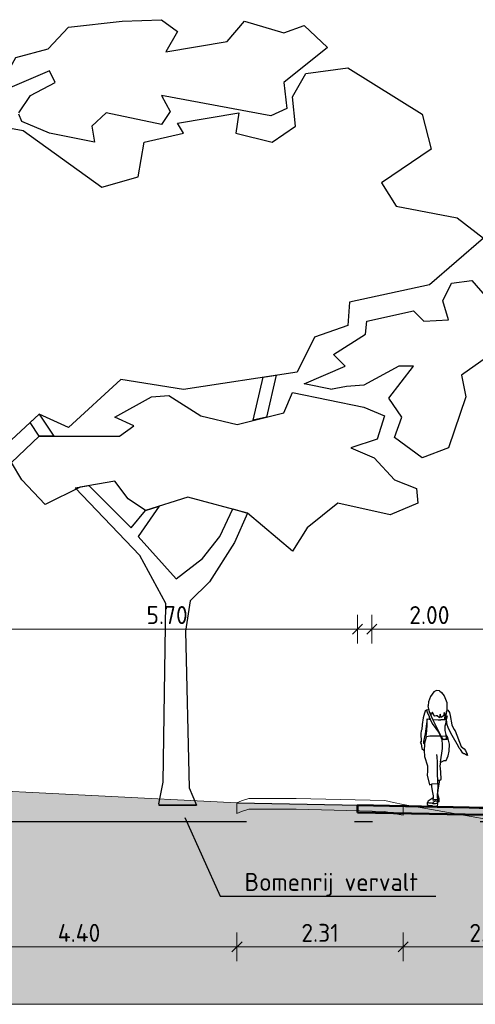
# Model space of a CAD drawing. Header units: metres. Extents: x -54 to 109, y -117 to 84.
# Tile 6 of 256: x -27 to -21, y -115 to -101. Entities that reach past the tile are written whole.
import ezdxf
from ezdxf import colors
from ezdxf.entities.mleader import LeaderData, LeaderLine
from ezdxf.math import Vec2, Vec3

# ---------------------------------------------------------------- set-up
doc = ezdxf.new("R2010")
doc.units = ezdxf.units.M
doc.linetypes.add('AL-NAP_LIJN', pattern=[15.25, 12, -1.5, 0.25, -1.5])
doc.layers.get('Defpoints').update_dxf_attribs({"color": 151})
for name, color, linetype, lineweight in [('B-WE-GR-BOOM-S', 253, 'Continuous', 25), ('B-WE-GW-MAAIVELD-GD', 253, 'Continuous', 18), ('N-WE-GR-BOOM-S', 90, 'Continuous', 25), ('N-WE-VH-VERHARDING-GD', 252, 'Continuous', 50), ('N-WE-VH-VERHARDING_HALFVERHARDING-AD', 252, 'Continuous', 18), ('N-WE-VH-VERHARDING_HALFVERHARDING_GRAVEL-AD', 252, 'Continuous', 18), ('X-XX-AL-AANKLEDING-SD', 7, 'Continuous', 25), ('X-XX-AL-DETAIL1-T25', 7, 'Continuous', 25), ('X-XX-AL-M', 7, 'Continuous', 18), ('X-XX-AL-NAP-GD', 7, 'AL-NAP_LIJN', 25)]:
    doc.layers.add(name, color=color, linetype=linetype, lineweight=lineweight)
doc.layers.add('N-WE-GW-GROND_ZAND_DRAINEERZAND-V', color=7, linetype='Continuous', lineweight=18, true_color=0xf6e8be)
doc.layers.add('N-WE-GW-GROND_ZAND_FUNDERINGSZAND-V', color=7, linetype='Continuous', lineweight=18, true_color=0xf8ed6b)
doc.styles.add('NLCS-ISO-M100-T25', font='NLCS-ISO.ttf', dxfattribs={"height": 0.25})
doc.dimstyles.new('NLCS-M100-T25-SCHRAP_L2_H2', dxfattribs={"dimscale": 0.1, "dimtxt": 2.5, "dimasz": 1.4, "dimexe": 2, "dimexo": 2, "dimgap": 0.7, "dimtad": 1, "dimzin": 0, "dimdsep": 46, "dimtxsty": 'NLCS-ISO-M100-T25', "dimblk": 'OBLIQUE', "dimcen": 0, "dimdle": 2, "dimclrd": 256, "dimclre": 256, "dimclrt": 256, "dimazin": 0, "dimtfac": 1, "dimtdec": 3, "dimtofl": 0, "dimtmove": 0, "dimatfit": 3, "dimldrblk": 'OBLIQUE', "dimfxl": 2, "dimfxlon": 1, "dimtfillclr": 256, "dimtolj": 1, "dimtzin": 0, "dimlwd": -1, "dimlwe": -1, "dimarcsym": 0})

# ---------------------------------------------------------------- blocks, each defined once
blk = doc.blocks.new('SGR-BOOM_S01_T_ZIJ-D')
at = {"linetype": 'Continuous'}
for p, q in [((1.317, 5.361), (1.456, 5.957)), ((1.456, 5.957), (1.636, 5.985)), ((1.636, 5.985), (1.5, 5.401)), ((1.5, 5.401), (1.317, 5.361))]:
    blk.add_line(p, q, dxfattribs=at)
for p, q in [((0, 0.02), (0, 0)), ((0, 0), (0.527, 0))]:
    blk.add_line(p, q)
at = {"linetype": 'Continuous', "flags": 128}
for points in [[(-1.945, 9.637), (-1.783, 9.88), (-1.439, 10.062), (-1.52, 10.224), (-2.27, 9.9), (-1.986, 10.407), (-1.54, 10.528), (-1.256, 10.832), (-0.507, 10.913), (0.041, 10.934), (0.263, 10.772), (0.101, 10.488), (0.952, 10.63), (1.196, 10.913), (1.743, 10.751), (2.026, 10.853), (2.351, 10.549), (1.743, 10.062), (1.783, 9.698), (1.56, 9.596), (0.041, 9.88), (0.162, 9.657), (0.041, 9.475), (-0.73, 9.637), (-0.932, 9.454), (-0.892, 9.231), (-1.52, 9.353), (-1.905, 9.515), (-1.945, 9.617)], [(-3.425, 5.624), (-3.567, 5.827), (-3.161, 6.313), (-3.06, 6.739), (-2.087, 7.286), (-2.067, 7.509), (-2.594, 8.157), (-2.655, 8.461), (-2.432, 8.664), (-2.979, 9.029), (-2.898, 9.333), (-2.675, 9.535), (-1.885, 9.394), (-0.79, 8.603), (-0.284, 8.745), (-0.203, 9.231), (0.345, 9.353), (0.263, 9.495), (1.115, 9.637), (1.074, 9.353), (1.581, 9.231), (1.905, 9.454), (1.864, 9.86), (2.047, 10.184), (2.634, 10.265), (3.668, 9.617), (3.79, 9.13), (3.101, 8.664), (3.303, 8.34), (4.154, 8.178), (4.519, 7.894), (3.769, 7.246), (2.655, 7.002), (2.634, 6.678), (2.168, 6.516), (1.925, 6.03), (0.345, 5.786), (-0.527, 5.928), (-1.256, 5.26), (-1.662, 5.442), (-2.432, 4.733), (-3.263, 4.429), (-3.323, 4.956), (-3.101, 5.341), (-2.857, 5.503), (-2.817, 5.786), (-3.384, 5.645)], [(-3.445, 8.279), (-3.182, 8.502), (-2.938, 8.502), (-2.797, 8.34), (-2.614, 7.975), (-2.533, 7.671), (-2.31, 7.468), (-2.716, 7.124), (-3.121, 6.881), (-3.526, 7.023), (-3.06, 7.651), (-3.121, 7.772), (-3.668, 7.853), (-3.911, 7.975), (-3.769, 8.218), (-3.445, 8.259)], [(2.412, 5.786), (2.026, 5.867), (2.594, 6.111), (2.432, 6.273), (2.878, 6.556), (2.898, 6.739), (3.546, 6.881), (3.688, 6.739), (4.033, 6.759), (3.952, 7.023), (4.073, 7.266), (4.357, 7.306), (4.722, 6.881), (4.56, 6.232), (4.215, 5.989), (4.276, 5.685), (4.033, 4.976), (3.668, 4.834), (3.283, 5.118), (3.384, 5.401), (3.202, 5.665), (3.546, 6.111), (3.344, 6.111), (2.857, 5.847), (2.614, 5.827), (2.391, 5.786)], [(0, 0.02), (0.061, 0.324), (0.101, 2.807), (-0.263, 3.476), (-1.16, 4.418), (-0.973, 4.449), (-0.385, 3.861), (-0.182, 4.104), (0.006, 4.163), (-0.284, 3.74), (0.243, 3.152), (0.608, 3.436), (0.851, 3.74), (1.034, 4.125), (1.236, 4.064), (1.054, 3.659), (0.709, 3.111), (0.436, 2.848), (0.375, 2.422), (0.426, 0.243), (0.527, 0), (0, 0)]]:
    blk.add_lwpolyline(points, dxfattribs=at)
for points in [[(-1.662, 5.138), (-0.547, 5.138), (-0.345, 5.28), (-0.608, 5.401), (-0.101, 5.685), (0.142, 5.705), (0.588, 5.422), (1.094, 5.3), (1.743, 5.462), (1.864, 5.746), (2.857, 5.543), (3.141, 5.422), (3.04, 5.097), (2.675, 4.976), (2.999, 4.834), (3.283, 4.53), (3.587, 4.408), (3.607, 4.206), (3.222, 4.044), (2.493, 4.206), (2.067, 3.861), (1.864, 3.537), (1.236, 4.064), (0.405, 4.287), (-0.182, 4.104), (-0.426, 4.267), (-0.608, 4.51), (-1.094, 4.429), (-1.581, 4.185), (-1.905, 4.53), (-2.047, 4.773)], [(-1.662, 5.138), (-1.787, 5.326), (-1.662, 5.442), (-1.459, 5.138)]]:
    blk.add_lwpolyline(points, close=True, dxfattribs=at)
blk = doc.blocks.new('_Oblique')
at = {"color": 0, "linetype": 'ByBlock', "lineweight": -2}
blk.add_line((-0.5, -0.5), (0.5, 0.5), dxfattribs=at)
blk = doc.blocks.new('*D313')
at = {"layer": 'Defpoints', "color": 0, "transparency": 16777216}
for p in [(-22.398, -109.948), (-28.098, -112.142), (-22.398, -112.4)]:
    blk.add_point(p, dxfattribs=at)
at = {"layer": 'X-XX-AL-M', "transparency": 16777216}
for p, q in [((-28.098, -110.148), (-28.098, -109.748)), ((-22.398, -110.148), (-22.398, -109.748)), ((-28.298, -109.948), (-22.198, -109.948))]:
    blk.add_line(p, q, dxfattribs=at)
at = {"layer": 'X-XX-AL-M', "transparency": 16777216, "xscale": 0.14, "yscale": 0.14, "zscale": 0.14, "rotation": 180}
blk.add_blockref('_Oblique', (-28.098, -109.948), dxfattribs=at)
at = {"layer": 'X-XX-AL-M', "transparency": 16777216, "xscale": 0.14, "yscale": 0.14, "zscale": 0.14}
blk.add_blockref('_Oblique', (-22.398, -109.948), dxfattribs=at)
at = {"layer": 'X-XX-AL-M', "transparency": 16777216, "insert": (-25.248, -109.753), "char_height": 0.25, "attachment_point": 5, "style": 'NLCS-ISO-M100-T25'}
blk.add_mtext('\\A1;5.70', dxfattribs=at)
blk = doc.blocks.new('*D350')
at = {"layer": 'B-WE-GW-MAAIVELD-GD', "transparency": 16777216}
for p, q in [((-28.672, -114.171), (-28.672, -114.571)), ((-24.275, -114.171), (-24.275, -114.571)), ((-28.872, -114.371), (-24.075, -114.371))]:
    blk.add_line(p, q, dxfattribs=at)
at = {"layer": 'Defpoints', "color": 0, "transparency": 16777216}
for p in [(-28.672, -112.29), (-24.275, -112.517), (-24.275, -114.371)]:
    blk.add_point(p, dxfattribs=at)
at = {"layer": 'B-WE-GW-MAAIVELD-GD', "transparency": 16777216, "xscale": 0.14, "yscale": 0.14, "zscale": 0.14}
for p, rotation in [((-28.672, -114.371), 179.9999999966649), ((-24.275, -114.371), 359.9999999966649)]:
    blk.add_blockref('_Oblique', p, dxfattribs=dict(at, rotation=rotation))
at = {"layer": 'B-WE-GW-MAAIVELD-GD', "transparency": 16777216, "insert": (-26.473, -114.176), "char_height": 0.25, "attachment_point": 5, "rotation": 360, "style": 'NLCS-ISO-M100-T25'}
blk.add_mtext('\\A1;4.40', dxfattribs=at)
blk = doc.blocks.new('*D351')
at = {"layer": 'B-WE-GW-MAAIVELD-GD', "transparency": 16777216}
for p, q in [((-24.275, -114.171), (-24.275, -114.571)), ((-21.964, -114.171), (-21.964, -114.571)), ((-24.475, -114.371), (-21.764, -114.371))]:
    blk.add_line(p, q, dxfattribs=at)
at = {"layer": 'Defpoints', "color": 0, "transparency": 16777216}
for p in [(-24.275, -112.517), (-21.964, -112.54), (-21.964, -114.371)]:
    blk.add_point(p, dxfattribs=at)
at = {"layer": 'B-WE-GW-MAAIVELD-GD', "transparency": 16777216, "xscale": 0.14, "yscale": 0.14, "zscale": 0.14}
for p, rotation in [((-24.275, -114.371), 179.9999999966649), ((-21.964, -114.371), 359.9999999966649)]:
    blk.add_blockref('_Oblique', p, dxfattribs=dict(at, rotation=rotation))
at = {"layer": 'B-WE-GW-MAAIVELD-GD', "transparency": 16777216, "insert": (-23.119, -114.176), "char_height": 0.25, "attachment_point": 5, "rotation": 360, "style": 'NLCS-ISO-M100-T25'}
blk.add_mtext('\\A1;2.31', dxfattribs=at)
blk = doc.blocks.new('*D352')
at = {"layer": 'B-WE-GW-MAAIVELD-GD', "transparency": 16777216}
for p, q in [((-21.964, -114.171), (-21.964, -114.571)), ((-19.528, -114.171), (-19.528, -114.571)), ((-22.164, -114.371), (-19.328, -114.371))]:
    blk.add_line(p, q, dxfattribs=at)
at = {"layer": 'Defpoints', "color": 0, "transparency": 16777216}
for p in [(-21.964, -112.54), (-19.528, -112.818), (-19.528, -114.371)]:
    blk.add_point(p, dxfattribs=at)
at = {"layer": 'B-WE-GW-MAAIVELD-GD', "transparency": 16777216, "xscale": 0.14, "yscale": 0.14, "zscale": 0.14}
for p, rotation in [((-21.964, -114.371), 179.9999999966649), ((-19.528, -114.371), 359.9999999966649)]:
    blk.add_blockref('_Oblique', p, dxfattribs=dict(at, rotation=rotation))
at = {"layer": 'B-WE-GW-MAAIVELD-GD', "transparency": 16777216, "insert": (-20.746, -114.176), "char_height": 0.25, "attachment_point": 5, "rotation": 360, "style": 'NLCS-ISO-M100-T25'}
blk.add_mtext('\\A1;2.44', dxfattribs=at)
blk = doc.blocks.new('SAL-AANKLEDING_VOETGANGER_VROUW_ACHTERAANZICHT-D')
for p, q in [((-0.094, 1.53), (-0.121, 1.454)), ((-0.049, 1.595), (-0.094, 1.53)), ((-0.014, 1.612), (-0.049, 1.595)), ((0.029, 1.608), (-0.014, 1.612)), ((0.029, 1.608), (0.058, 1.588)), ((0.058, 1.588), (0.092, 1.541)), ((0.092, 1.541), (0.135, 1.448)), ((-0.121, 1.454), (-0.124, 1.397)), ((0.135, 1.448), (0.134, 1.355)), ((-0.109, 1.243), (-0.093, 1.211)), ((0.122, 1.273), (0.113, 1.286)), ((0.129, 1.322), (0.122, 1.273)), ((0.123, 1.207), (0.127, 1.265)), ((0.127, 1.265), (0.129, 1.322)), ((0.133, 1.347), (0.129, 1.322)), ((-0.136, 1.215), (-0.108, 1.213)), ((-0.056, 1.208), (0.015, 1.205)), ((0.015, 1.205), (0.056, 1.205)), ((0.109, 1.206), (0.056, 1.205)), ((0.13, 1.178), (0.111, 1.118)), ((0.111, 1.118), (0.114, 1.059)), ((-0.164, 0.863), (-0.141, 0.966)), ((0.055, 0.978), (0.066, 0.958)), ((0.114, 1.059), (0.13, 1.002)), ((0.157, 0.964), (0.13, 1.002)), ((0.13, 1.002), (0.131, 0.985)), ((0.131, 0.977), (0.134, 0.947)), ((0.147, 0.964), (0.148, 0.939)), ((0.157, 0.964), (0.147, 0.964)), ((0.182, 0.868), (0.157, 0.964)), ((0.066, 0.958), (0.072, 0.932)), ((0.072, 0.932), (0.082, 0.858)), ((0.082, 0.858), (0.079, 0.809)), ((0.108, 0.931), (0.086, 0.937)), ((0.142, 0.933), (0.108, 0.931)), ((0.148, 0.939), (0.142, 0.933)), ((0.178, 0.771), (0.182, 0.868)), ((0.079, 0.809), (0.057, 0.619)), ((0.142, 0.644), (0.167, 0.707)), ((0.167, 0.707), (0.178, 0.771)), ((0.057, 0.619), (0.064, 0.615)), ((0.06, 0.566), (0.064, 0.615)), ((0.069, 0.482), (0.06, 0.566)), ((0.064, 0.615), (0.085, 0.626)), ((0.085, 0.626), (0.11, 0.639)), ((0.11, 0.639), (0.142, 0.644)), ((0.076, 0.376), (0.069, 0.482)), ((-0.058, 0.309), (-0.057, 0.274)), ((0.028, 0.321), (0.031, 0.322)), ((0.031, 0.322), (0.029, 0.36)), ((0.059, 0.365), (0.076, 0.376)), ((-0.057, 0.274), (-0.045, 0.215)), ((-0.045, 0.215), (-0.031, 0.146)), ((-0.031, 0.146), (-0.032, 0.121)), ((0.025, 0.164), (0.024, 0.146)), ((0.026, 0.197), (0.025, 0.164)), ((0.036, 0.161), (0.025, 0.164)), ((-0.104, 0.053), (-0.111, 0.051)), ((-0.111, 0.051), (-0.111, 0.025)), ((-0.111, 0.025), (-0.099, 0.016)), ((-0.099, 0.073), (-0.105, 0.062)), ((-0.105, 0.062), (-0.104, 0.053)), ((-0.104, 0.053), (-0.09, 0.046)), ((-0.057, 0.099), (-0.099, 0.073)), ((-0.099, 0.016), (-0.079, 0.011)), ((-0.09, 0.046), (-0.059, 0.047)), ((-0.079, 0.011), (-0.046, 0.01)), ((-0.059, 0.047), (-0.033, 0.042)), ((-0.032, 0.121), (-0.057, 0.099)), ((-0.046, 0.01), (-0.025, 0.001)), ((-0.032, 0.121), (-0.034, 0.093)), ((-0.034, 0.093), (-0.029, 0.087)), ((-0.033, 0.042), (-0.024, 0.062)), ((-0.033, 0.042), (0.002, 0.041)), ((-0.029, 0.087), (-0.012, 0.096)), ((-0.025, 0.001), (0, 0)), ((-0.024, 0.062), (-0.013, 0.073)), ((-0.013, 0.073), (0.003, 0.076)), ((-0.012, 0.096), (0.011, 0.098)), ((0, 0), (0.026, 0)), ((0.002, 0.041), (0.027, 0.044)), ((0.003, 0.076), (0.03, 0.073)), ((0.011, 0.098), (0.03, 0.095)), ((0.026, 0.127), (0.03, 0.095)), ((0.026, 0), (0.034, 0.006)), ((0.027, 0.044), (0.033, 0.054)), ((0.034, 0.043), (0.027, 0.044)), ((0.03, 0.095), (0.03, 0.073)), ((0.033, 0.054), (0.03, 0.073)), ((0.049, 0.064), (0.033, 0.054)), ((0.034, 0.006), (0.034, 0.043)), ((0.047, 0.117), (0.05, 0.082)), ((0.05, 0.082), (0.049, 0.064))]:
    blk.add_line(p, q)
for points in [[(0.13, 1.178), (0.135, 1.207), (0.123, 1.207), (0.109, 1.206), (0.113, 1.286), (0.099, 1.308), (0.091, 1.262), (0.06, 1.239), (0.045, 1.285), (0.033, 1.232), (0.004, 1.263), (-0.013, 1.261), (-0.03, 1.255), (-0.041, 1.261), (-0.066, 1.311), (-0.075, 1.3), (-0.075, 1.277), (-0.104, 1.312), (-0.124, 1.397)], [(0.062, 0.978), (0.075, 0.954), (0.086, 0.937), (0.135, 0.939), (0.134, 0.947), (0.147, 0.964), (0.131, 0.985), (0.131, 0.977), (0.062, 0.978), (-0.056, 1.208), (-0.098, 1.289), (-0.104, 1.312), (-0.112, 1.347), (-0.146, 1.339), (-0.165, 1.324), (-0.177, 1.293), (-0.191, 1.228), (-0.202, 1.137), (-0.207, 1.066), (-0.218, 1.048), (-0.221, 1.011), (-0.211, 0.896), (-0.226, 0.89), (-0.224, 0.881), (-0.213, 0.867), (-0.202, 0.802), (-0.171, 0.776), (-0.162, 0.69), (-0.118, 0.563), (-0.117, 0.49), (-0.121, 0.432), (-0.086, 0.299), (-0.058, 0.309), (-0.049, 0.312), (0.028, 0.321), (0.032, 0.276), (0.026, 0.197)], [(-0.146, 1.339), (-0.138, 1.307), (-0.111, 1.247), (-0.109, 1.243), (-0.108, 1.213), (-0.093, 1.211), (-0.063, 1.155), (0.024, 1.036), (0.055, 0.978), (0.001, 0.979), (-0.093, 0.974), (-0.141, 0.966), (-0.147, 0.979), (-0.141, 1.007), (-0.138, 1.055), (-0.133, 1.128), (-0.136, 1.215), (-0.161, 1.009), (-0.181, 0.9), (-0.181, 0.878), (-0.164, 0.863), (-0.171, 0.776)], [(0.134, 1.355), (0.133, 1.347), (0.149, 1.341), (0.171, 1.311), (0.182, 1.269), (0.207, 1.14), (0.24, 1.082), (0.258, 1.057), (0.344, 0.839), (0.389, 0.808), (0.407, 0.786), (0.43, 0.735), (0.433, 0.718), (0.423, 0.723), (0.415, 0.731), (0.406, 0.73), (0.392, 0.741), (0.384, 0.741), (0.371, 0.748), (0.334, 0.797), (0.316, 0.817), (0.307, 0.84), (0.217, 0.99), (0.187, 1.04), (0.16, 1.101), (0.146, 1.137), (0.135, 1.207), (0.144, 1.263)], [(0.042, 0.139), (0.024, 0.146), (0.026, 0.127), (0.035, 0.126), (0.047, 0.117), (0.046, 0.128), (0.042, 0.139), (0.036, 0.161), (0.035, 0.167), (0.033, 0.19), (0.04, 0.26), (0.059, 0.365), (0.056, 0.363), (0.029, 0.36), (0.024, 0.45), (0.019, 0.555), (0.022, 0.615), (0.012, 0.688), (0.008, 0.725)]]:
    blk.add_lwpolyline(points)
blk = doc.blocks.new('*D452')
at = {"layer": 'Defpoints', "color": 0, "transparency": 16777216}
for p in [(-20.598, -109.948), (-22.598, -112.4), (-20.598, -112.44)]:
    blk.add_point(p, dxfattribs=at)
at = {"layer": 'X-XX-AL-M', "transparency": 16777216}
for p, q in [((-22.598, -110.148), (-22.598, -109.748)), ((-20.598, -110.148), (-20.598, -109.748)), ((-22.798, -109.948), (-20.398, -109.948))]:
    blk.add_line(p, q, dxfattribs=at)
at = {"layer": 'X-XX-AL-M', "transparency": 16777216, "xscale": 0.14, "yscale": 0.14, "zscale": 0.14, "rotation": 180}
blk.add_blockref('_Oblique', (-22.598, -109.948), dxfattribs=at)
at = {"layer": 'X-XX-AL-M', "transparency": 16777216, "xscale": 0.14, "yscale": 0.14, "zscale": 0.14}
blk.add_blockref('_Oblique', (-20.598, -109.948), dxfattribs=at)
at = {"layer": 'X-XX-AL-M', "transparency": 16777216, "insert": (-21.598, -109.753), "char_height": 0.25, "attachment_point": 5, "style": 'NLCS-ISO-M100-T25'}
blk.add_mtext('\\A1;2.00', dxfattribs=at)

msp = doc.modelspace()

# ---------------------------------------------------------------- hatches: boundary and pattern name
at = {"layer": 'N-WE-GW-GROND_ZAND_DRAINEERZAND-V'}
h = msp.add_hatch(color=256, dxfattribs=at)
h.dxf.hatch_style = 1
h.paths.add_polyline_path([(-20.634, -112.625), (-20.053, -112.625), (-20.471, -112.472), (-21.098, -112.425), (-21.849, -112.411), (-21.215, -112.523)])
at = {"layer": 'N-WE-GW-GROND_ZAND_FUNDERINGSZAND-V'}
h = msp.add_hatch(color=256, dxfattribs=at)
h.dxf.hatch_style = 1
h.paths.add_polyline_path([(-28.098, -112.172), (-28.098, -112.342), (-28.473, -112.332), (-31.598, -112.254), (-35.098, -112.342), (-35.098, -112.309), (-35.098, -112.139), (-35.326, -112.146), (-35.848, -112.164), (-35.848, -112.342), (-38.245, -112.402), (-39.057, -112.428), (-39.314, -112.438), (-39.314, -112.428), (-39.448, -112.432), (-39.448, -112.38), (-39.496, -112.415), (-39.982, -112.358), (-40.083, -112.364), (-40.118, -112.394), (-51.391, -112.394), (-51.391, -115.17), (-11.391, -115.17), (-11.391, -112.87), (-14.937, -112.884), (-15.416, -113.354), (-16.601, -114.44), (-17.442, -114.469), (-17.466, -114.471), (-17.526, -114.427), (-19.528, -112.818), (-19.861, -112.762), (-21.964, -112.39), (-21.964, -112.54), (-22.097, -112.513), (-22.217, -112.485), (-23.453, -112.454), (-24.112, -112.454), (-24.214, -112.489), (-24.275, -112.517), (-24.275, -112.367)])
h = msp.add_hatch(color=256, dxfattribs=at)
h.dxf.hatch_style = 1
h.paths.add_polyline_path([(-23.453, -112.454), (-22.598, -112.475), (-22.598, -112.398), (-24.275, -112.367), (-24.275, -112.517), (-24.214, -112.489), (-24.112, -112.454)])
at = {"layer": 'N-WE-VH-VERHARDING_HALFVERHARDING-AD'}
h = msp.add_hatch(dxfattribs=at)
h.set_pattern_fill('AVH-HALFVERHARDING-SO', color=256, scale=0.5, pattern_type=2)
h.set_pattern_definition([(50, (-46.7248, -13.796), (3.5863, -0.31376), [0.375, -4.125]), (355, (-46.725, -13.796), (-0.69376, 3.76096), [0.3, -3.3]), (100.4514, (-46.426, -13.8223), (2.89255, 3.4472), [0.3187, -3.50571]), (46.184, (-46.725, -12.796), (5.3362, -0.8276), [0.5625, -6.1875]), (96.6356, (-46.28, -12.865), (4.67331, 4.8706), [0.47805, -5.25856]), (351.184, (-46.725, -12.796), (4.6733, 4.8706), [0.45, -4.95]), (21, (-46.2248, -13.046), (2.984535, -2.013094), [0.375, -4.125]), (326, (-46.225, -13.046), (1.21658, 3.62575), [0.3, -3.3]), (71.4514, (-45.976, -13.214), (4.20111, 1.61265), [0.3187, -3.50571]), (37.5, (-46.7248, -13.7961), (0.0608, 1.66447), [0, -3.26, 0, -3.35, 0, -3.3125]), (7.5, (-46.7248, -13.7961), (1.315348, 1.97206), [0, -1.91, 0, -3.185, 0, -1.2625]), (327.5, (-47.8398, -13.7961), (2.669112, -0.112774), [0, -1.25, 0, -3.9, 0, -5.175]), (317.5, (-48.3398, -13.796), (2.91593, 0.500525), [0, -1.625, 0, -2.59, 0, -3.675])])
h.paths.add_polyline_path([(-22.598, -112.5), (-20.598, -112.54), (-20.598, -112.44), (-22.598, -112.4)])
at = {"layer": 'N-WE-VH-VERHARDING_HALFVERHARDING_GRAVEL-AD'}
h = msp.add_hatch(dxfattribs=at)
h.set_pattern_fill('AVH-GRAVEL-SO', color=256, scale=0.1, pattern_type=2)
h.set_pattern_definition([(255.963757, (-0.436, -4.177297), (1.3e-09, -0.1), [0.01649242, -0.39581814]), (127.568592, (-0.426, -4.190297), (-0.7, 0.90000000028), [0.01640122, -1.62372073]), (12.094757, (-0.44, -4.193297), (0.89999999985, 0.19999999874), [0.01431782, -1.417464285]), (255.963757, (-0.411, -4.177297), (1.3e-09, -0.1), [0.01649242, -0.39581814]), (127.568592, (-0.401, -4.190297), (-0.7, 0.90000000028), [0.01640122, -1.62372073]), (12.094757, (-0.415, -4.193297), (0.89999999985, 0.19999999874), [0.01431782, -1.417464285]), (12.094757, (-0.465, -4.193297), (0.89999999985, 0.19999999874), [0.01431782, -1.417464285]), (127.568592, (-0.451, -4.190297), (-0.7, 0.90000000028), [0.01640122, -1.62372073]), (255.963757, (-0.461, -4.177297), (1.3e-09, -0.1), [0.01649242, -0.39581814]), (255.963757, (-0.486, -4.177297), (1.3e-09, -0.1), [0.01649242, -0.39581814]), (127.568592, (-0.476, -4.190297), (-0.7, 0.90000000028), [0.01640122, -1.62372073]), (12.094757, (-0.49, -4.193297), (0.89999999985, 0.19999999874), [0.01431782, -1.417464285]), (12.094757, (-0.5, -4.218297), (0.89999999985, 0.19999999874), [0.01431782, -1.417464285]), (127.568592, (-0.486, -4.215297), (-0.7, 0.90000000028), [0.01640122, -1.62372073]), (255.963757, (-0.496, -4.202297), (1.3e-09, -0.1), [0.01649242, -0.39581814]), (255.963757, (-0.471, -4.202297), (1.3e-09, -0.1), [0.01649242, -0.39581814]), (127.568592, (-0.461, -4.215297), (-0.7, 0.90000000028), [0.01640122, -1.62372073]), (12.094757, (-0.475, -4.218297), (0.89999999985, 0.19999999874), [0.01431782, -1.417464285]), (12.094757, (-0.425, -4.218297), (0.89999999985, 0.19999999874), [0.01431782, -1.417464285]), (127.568592, (-0.411, -4.215297), (-0.7, 0.90000000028), [0.01640122, -1.62372073]), (255.963757, (-0.421, -4.202297), (1.3e-09, -0.1), [0.01649242, -0.39581814]), (12.094757, (-0.45, -4.218297), (0.89999999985, 0.19999999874), [0.01431782, -1.417464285]), (127.568592, (-0.436, -4.215297), (-0.7, 0.90000000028), [0.01640122, -1.62372073]), (255.963757, (-0.446, -4.202297), (1.3e-09, -0.1), [0.01649242, -0.39581814]), (12.094757, (-0.49, -4.243297), (0.89999999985, 0.19999999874), [0.01431782, -1.417464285]), (127.568592, (-0.476, -4.240297), (-0.7, 0.90000000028), [0.01640122, -1.62372073]), (255.963757, (-0.486, -4.227297), (1.3e-09, -0.1), [0.01649242, -0.39581814]), (255.963757, (-0.461, -4.227297), (1.3e-09, -0.1), [0.01649242, -0.39581814]), (127.568592, (-0.451, -4.240297), (-0.7, 0.90000000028), [0.01640122, -1.62372073]), (12.094757, (-0.465, -4.243297), (0.89999999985, 0.19999999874), [0.01431782, -1.417464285]), (12.094757, (-0.415, -4.243297), (0.89999999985, 0.19999999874), [0.01431782, -1.417464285]), (127.568592, (-0.401, -4.240297), (-0.7, 0.90000000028), [0.01640122, -1.62372073]), (255.963757, (-0.411, -4.227297), (1.3e-09, -0.1), [0.01649242, -0.39581814]), (12.094757, (-0.44, -4.243297), (0.89999999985, 0.19999999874), [0.01431782, -1.417464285]), (127.568592, (-0.426, -4.240297), (-0.7, 0.90000000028), [0.01640122, -1.62372073]), (255.963757, (-0.436, -4.227297), (1.3e-09, -0.1), [0.01649242, -0.39581814]), (255.963757, (-0.446, -4.252297), (1.3e-09, -0.1), [0.01649242, -0.39581814]), (127.568592, (-0.436, -4.265297), (-0.7, 0.90000000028), [0.01640122, -1.62372073]), (12.094757, (-0.45, -4.268297), (0.89999999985, 0.19999999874), [0.01431782, -1.417464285]), (255.963757, (-0.421, -4.252297), (1.3e-09, -0.1), [0.01649242, -0.39581814]), (127.568592, (-0.411, -4.265297), (-0.7, 0.90000000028), [0.01640122, -1.62372073]), (12.094757, (-0.425, -4.268297), (0.89999999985, 0.19999999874), [0.01431782, -1.417464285]), (12.094757, (-0.475, -4.268297), (0.89999999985, 0.19999999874), [0.01431782, -1.417464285]), (127.568592, (-0.461, -4.265297), (-0.7, 0.90000000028), [0.01640122, -1.62372073]), (255.963757, (-0.471, -4.252297), (1.3e-09, -0.1), [0.01649242, -0.39581814]), (255.963757, (-0.496, -4.252297), (1.3e-09, -0.1), [0.01649242, -0.39581814]), (127.568592, (-0.486, -4.265297), (-0.7, 0.90000000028), [0.01640122, -1.62372073]), (12.094757, (-0.5, -4.268297), (0.89999999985, 0.19999999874), [0.01431782, -1.417464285]), (63.43495, (-0.474, -4.1793), (-0.08944272, 0.04472136), [4e-08, -0.09999996]), (0, (-0.482, -4.1793), (0, 0.1), [0, -0.1]), (63.43495, (-0.474, -4.1793), (-0.08944272, 0.04472136), [4e-08, -0.09999996]), (0, (-0.482, -4.1793), (0, 0.1), [0, -0.1])])
h.paths.add_polyline_path([(-22.598, -112.5), (-20.598, -112.54), (-20.598, -112.44), (-22.598, -112.4)])

# ---------------------------------------------------------------- linework, layer by layer
at = {"layer": 'B-WE-GW-MAAIVELD-GD', "color": 253, "linetype": 'Continuous', "lineweight": 18}
for points in [[(-28.319, -112.161), (-24.275, -112.367), (-24.214, -112.339), (-24.112, -112.304), (-23.453, -112.304), (-22.217, -112.335), (-22.097, -112.363), (-21.964, -112.39), (-19.861, -112.762)], [(-24.275, -112.367), (-24.275, -112.517), (-24.214, -112.489), (-24.112, -112.454), (-23.453, -112.454), (-22.217, -112.485), (-22.097, -112.513), (-21.964, -112.54), (-21.964, -112.39)]]:
    msp.add_lwpolyline(points, dxfattribs=at)
at = {"layer": 'N-WE-GR-BOOM-S'}
for p, q in [((-24.275, -112.367), (-21.098, -112.425)), ((-21.098, -112.425), (-20.471, -112.472))]:
    msp.add_line(p, q, dxfattribs=at)
at = {"layer": 'N-WE-GW-GROND_ZAND_FUNDERINGSZAND-V', "flags": 128}
msp.add_lwpolyline([(-51.391, -112.394), (-51.391, -115.17), (-11.391, -115.17), (-11.391, -112.87)], dxfattribs=at)
at = {"layer": 'N-WE-VH-VERHARDING-GD'}
msp.add_lwpolyline([(-22.598, -112.5), (-20.598, -112.54), (-20.598, -112.44), (-22.598, -112.4)], close=True, dxfattribs=at)
at = {"layer": 'X-XX-AL-NAP-GD'}
msp.add_line((-51.391, -112.625), (-11.391, -112.625), dxfattribs=at)

# ---------------------------------------------------------------- block references
at = {"layer": 'B-WE-GR-BOOM-S'}
msp.add_blockref('SGR-BOOM_S01_T_ZIJ-D', (-25.365, -112.401), dxfattribs=at)
at = {"layer": 'X-XX-AL-AANKLEDING-SD', "rotation": 358.8542371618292}
msp.add_blockref('SAL-AANKLEDING_VOETGANGER_VROUW_ACHTERAANZICHT-D', (-21.517, -112.416), dxfattribs=at)

# ---------------------------------------------------------------- dimensions: what is measured, and where the dimension line sits
at = {"layer": 'B-WE-GW-MAAIVELD-GD'}
for base, p1, p2, picture, middle in [((-24.275, -114.371), (-28.672, -112.29), (-24.275, -112.517), '*D350', (-26.473, -114.176)), ((-21.964, -114.371), (-24.275, -112.517), (-21.964, -112.54), '*D351', (-23.119, -114.176)), ((-19.528, -114.371), (-21.964, -112.54), (-19.528, -112.818), '*D352', (-20.746, -114.176))]:
    dim = msp.add_linear_dim(base=base, p1=p1, p2=p2, angle=360, dimstyle='NLCS-M100-T25-SCHRAP_L2_H2', override={"dimtmove": 1}, dxfattribs=at)
    dim.commit()
    dim.dimension.update_dxf_attribs({"geometry": picture, "text_midpoint": middle})
at = {"layer": 'X-XX-AL-M'}
for base, p1, p2, picture, middle in [((-22.398, -109.948), (-28.098, -112.142), (-22.398, -112.4), '*D313', (-25.248, -109.753)), ((-20.598, -109.948), (-22.598, -112.4), (-20.598, -112.44), '*D452', (-21.598, -109.753))]:
    dim = msp.add_linear_dim(base=base, p1=p1, p2=p2, dimstyle='NLCS-M100-T25-SCHRAP_L2_H2', override={"dimtmove": 1}, dxfattribs=at)
    dim.commit()
    dim.dimension.update_dxf_attribs({"geometry": picture, "text_midpoint": middle})

# ---------------------------------------------------------------- leaders
at = {"layer": 'X-XX-AL-DETAIL1-T25'}
ml = msp.add_multileader_mtext('Standard', dxfattribs=at)
ml.set_content('Bomenrij vervalt', color=256, style='NLCS-ISO-M100-T25')
ml.set_leader_properties(color=256, linetype='ByLayer', lineweight=-1)
ml.build(insert=Vec2(0, 0))
ml.multileader.update_dxf_attribs({"text_left_attachment_type": 5, "text_right_attachment_type": 5, "dogleg_length": 0.25, "arrow_head_size": 0.25})
ctx = ml.context
ctx.base_point, ctx.char_height, ctx.arrow_head_size, ctx.landing_gap_size, ctx.plane_origin = Vec3(-24.26, -113.667), 0.25, 0.25, 0.09, Vec3(-25.104, -112.343)
ctx.left_attachment, ctx.right_attachment = 5, 5
notes = []
notes.append((ctx, [(1, (1, 1, 0), (-24.51, -113.667), (1, 0), 0.25, [(0, [(-25.104, -112.343)], 0, [])])]))
ctx.mtext.insert, ctx.mtext.flow_direction = Vec3(-24.17, -113.342), 5
for ctx, leaders in notes:
    for number, flags, end, landing, length, lines in leaders:
        leader = LeaderData()
        leader.index, (leader.has_last_leader_line, leader.has_dogleg_vector, leader.attachment_direction) = number, flags
        leader.last_leader_point, leader.dogleg_vector, leader.dogleg_length = Vec3(end), Vec3(landing), length
        for number, points, colour, breaks in lines:
            line = LeaderLine()
            line.index, line.vertices, line.color, line.breaks = number, Vec3.list(points), colors.encode_raw_color(colour), breaks
            leader.lines.append(line)
        ctx.leaders.append(leader)

doc.saveas('drawing.dxf')
